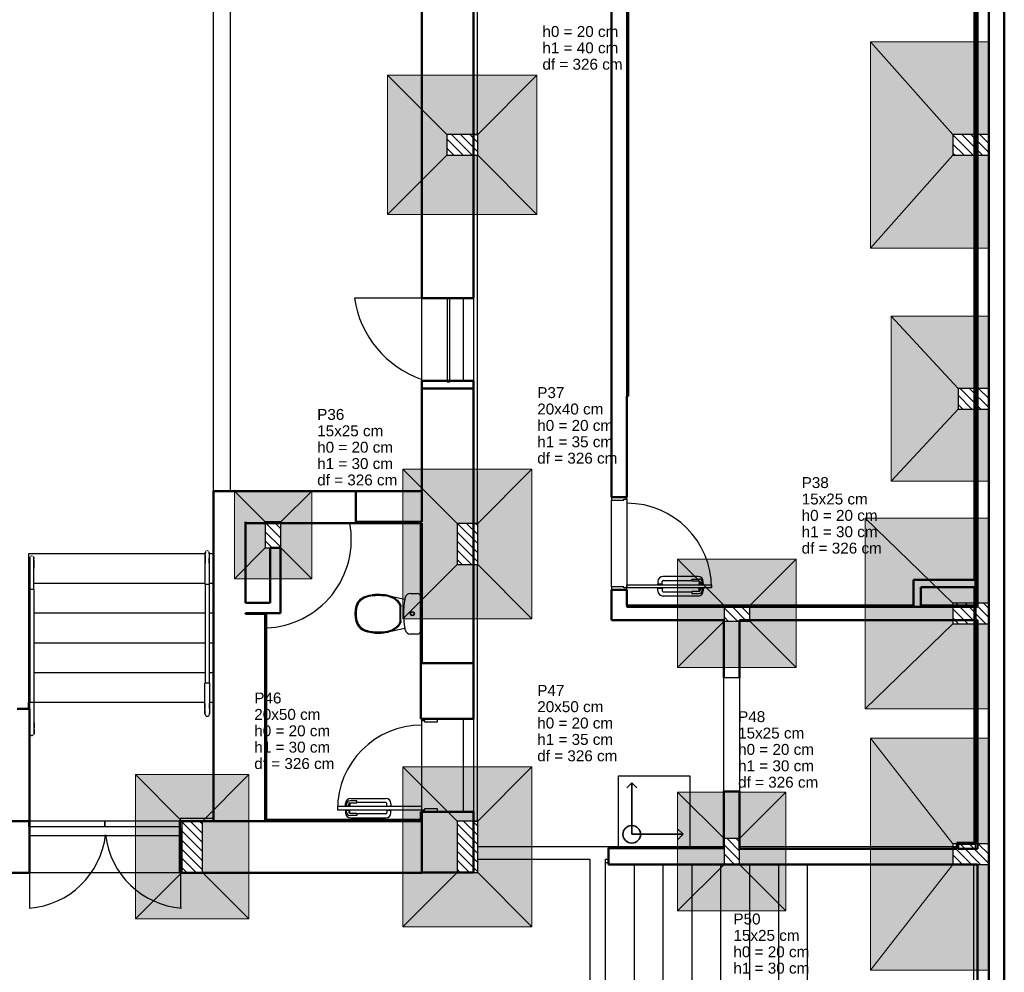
# Model space of a CAD drawing. Header units: millimetres. Extents: x 0 to 119, y 0 to 84.
# Tile 10 of 13: x 75 to 95, y 28 to 47. Entities that reach past the tile are written whole.
import ezdxf

# ---------------------------------------------------------------- set-up
doc = ezdxf.new("R2010")
doc.units = ezdxf.units.MM
doc.header["$MEASUREMENT"] = 0
doc.linetypes.add('NULL', pattern=[0])
doc.layers.add('BASE', color=9, linetype='Continuous')
for name, color, linetype, lineweight in [('LC-Hachuras das sapatas', 43, 'Continuous', 5), ('LC-Hachuras dos pilares', 9, 'Continuous', 5), ('LC-Seção das fundações', 7, 'Continuous', 5), ('LC-Seção dos pilares', 4, 'Continuous', 30), ('LC-Textos', 3, 'Continuous', 20)]:
    doc.layers.add(name, color=color, linetype=linetype, lineweight=lineweight)
doc.styles.add('Arial', font='txt')

msp = doc.modelspace()

# ---------------------------------------------------------------- hatches: boundary and pattern name
at = {"layer": 'LC-Hachuras das sapatas', "linetype": 'Continuous'}
h = msp.add_hatch(color=43, dxfattribs=at)
h.paths.add_polyline_path([(94.277, 46.115), (91.977, 46.115), (91.977, 42.115), (94.277, 42.115), (94.277, 46.115)])
h.paths.add_polyline_path([(93.577, 44.315), (93.577, 43.915), (94.277, 43.915), (94.277, 44.315), (93.577, 44.315)], flags=0)
h = msp.add_hatch(color=43, dxfattribs=at)
h.paths.add_polyline_path([(82.606, 45.465), (82.606, 42.765), (85.506, 42.765), (85.506, 45.465), (82.606, 45.465)])
h.paths.add_polyline_path([(83.756, 44.315), (83.756, 43.915), (84.356, 43.915), (84.356, 44.315), (83.756, 44.315)], flags=0)
h = msp.add_hatch(color=43, dxfattribs=at)
h.paths.add_polyline_path([(94.277, 40.793), (92.377, 40.793), (92.377, 37.593), (94.277, 37.593), (94.277, 40.793)])
h.paths.add_polyline_path([(93.677, 39.393), (93.677, 38.993), (94.277, 38.993), (94.277, 39.393), (93.677, 39.393)], flags=0)
h = msp.add_hatch(color=43, dxfattribs=at)
h.paths.add_polyline_path([(82.906, 34.925), (85.406, 34.925), (85.406, 37.825), (82.906, 37.825), (82.906, 34.925)])
h.paths.add_polyline_path([(83.956, 35.975), (84.356, 35.975), (84.356, 36.775), (83.956, 36.775), (83.956, 35.975)], flags=0)
h = msp.add_hatch(color=43, dxfattribs=at)
h.paths.add_polyline_path([(79.636, 35.702), (81.136, 35.702), (81.136, 37.402), (79.636, 37.402), (79.636, 35.702)])
h.paths.add_polyline_path([(80.236, 36.302), (80.536, 36.302), (80.536, 36.802), (80.236, 36.802), (80.236, 36.302)], flags=0)
h = msp.add_hatch(color=43, dxfattribs=at)
h.paths.add_polyline_path([(94.276, 36.879), (91.876, 36.879), (91.876, 33.179), (94.276, 33.179), (94.276, 36.879)])
h.paths.add_polyline_path([(93.576, 35.229), (93.576, 34.829), (94.276, 34.829), (94.276, 35.229), (93.576, 35.229)], flags=0)
h = msp.add_hatch(color=43, dxfattribs=at)
h.paths.add_polyline_path([(90.536, 33.979), (90.536, 36.079), (88.236, 36.079), (88.236, 33.979), (90.536, 33.979)])
h.paths.add_polyline_path([(89.636, 34.879), (89.636, 35.179), (89.136, 35.179), (89.136, 34.879), (89.636, 34.879)], flags=0)
h = msp.add_hatch(color=43, dxfattribs=at)
h.paths.add_polyline_path([(94.277, 32.61), (91.977, 32.61), (91.977, 28.11), (94.277, 28.11), (94.277, 32.61)])
h.paths.add_polyline_path([(93.577, 30.56), (93.577, 30.16), (94.277, 30.16), (94.277, 30.56), (93.577, 30.56)], flags=0)
h = msp.add_hatch(color=43, dxfattribs=at)
h.paths.add_polyline_path([(82.906, 28.952), (85.406, 28.952), (85.406, 32.052), (82.906, 32.052), (82.906, 28.952)])
h.paths.add_polyline_path([(83.956, 30.002), (84.356, 30.002), (84.356, 31.002), (83.956, 31.002), (83.956, 30.002)], flags=0)
h = msp.add_hatch(color=43, dxfattribs=at)
h.paths.add_polyline_path([(77.716, 29.102), (79.916, 29.102), (79.916, 31.902), (77.716, 31.902), (77.716, 29.102)])
h.paths.add_polyline_path([(78.616, 30.002), (79.016, 30.002), (79.016, 31.002), (78.616, 31.002), (78.616, 30.002)], flags=0)
h = msp.add_hatch(color=43, dxfattribs=at)
h.paths.add_polyline_path([(88.236, 29.26), (90.336, 29.26), (90.336, 31.56), (88.236, 31.56), (88.236, 29.26)])
h.paths.add_polyline_path([(89.136, 30.16), (89.436, 30.16), (89.436, 30.66), (89.136, 30.66), (89.136, 30.16)], flags=0)
at = {"layer": 'LC-Hachuras dos pilares', "linetype": 'Continuous'}
h = msp.add_hatch(dxfattribs=at)
h.set_pattern_fill('ANSI31', color=9, angle=90, style=0)
h.paths.add_polyline_path([(83.756, 44.315), (83.756, 43.915), (84.356, 43.915), (84.356, 44.315), (83.756, 44.315)])
h = msp.add_hatch(dxfattribs=at)
h.set_pattern_fill('ANSI31', color=9, angle=90, style=0)
h.paths.add_polyline_path([(93.577, 44.315), (93.577, 43.915), (94.277, 43.915), (94.277, 44.315), (93.577, 44.315)])
h = msp.add_hatch(dxfattribs=at)
h.set_pattern_fill('ANSI31', color=9, angle=90, style=0)
h.paths.add_polyline_path([(93.677, 39.393), (93.677, 38.993), (94.277, 38.993), (94.277, 39.393), (93.677, 39.393)])
h = msp.add_hatch(dxfattribs=at)
h.set_pattern_fill('ANSI31', color=9, angle=90, style=0)
h.paths.add_polyline_path([(80.236, 36.302), (80.536, 36.302), (80.536, 36.802), (80.236, 36.802), (80.236, 36.302)])
h = msp.add_hatch(dxfattribs=at)
h.set_pattern_fill('ANSI31', color=9, angle=90, style=0)
h.paths.add_polyline_path([(83.956, 35.975), (84.356, 35.975), (84.356, 36.775), (83.956, 36.775), (83.956, 35.975)])
h = msp.add_hatch(dxfattribs=at)
h.set_pattern_fill('ANSI31', color=9, angle=90, style=0)
h.paths.add_polyline_path([(89.636, 34.879), (89.636, 35.179), (89.136, 35.179), (89.136, 34.879), (89.636, 34.879)])
h = msp.add_hatch(dxfattribs=at)
h.set_pattern_fill('ANSI31', color=9, angle=90, style=0)
h.paths.add_polyline_path([(93.576, 35.229), (93.576, 34.829), (94.276, 34.829), (94.276, 35.229), (93.576, 35.229)])
h = msp.add_hatch(dxfattribs=at)
h.set_pattern_fill('ANSI31', color=9, angle=90, style=0)
h.paths.add_polyline_path([(78.616, 30.002), (79.016, 30.002), (79.016, 31.002), (78.616, 31.002), (78.616, 30.002)])
h = msp.add_hatch(dxfattribs=at)
h.set_pattern_fill('ANSI31', color=9, angle=90, style=0)
h.paths.add_polyline_path([(83.956, 30.002), (84.356, 30.002), (84.356, 31.002), (83.956, 31.002), (83.956, 30.002)])
h = msp.add_hatch(dxfattribs=at)
h.set_pattern_fill('ANSI31', color=9, angle=90, style=0)
h.paths.add_polyline_path([(89.136, 30.16), (89.436, 30.16), (89.436, 30.66), (89.136, 30.66), (89.136, 30.16)])
h = msp.add_hatch(dxfattribs=at)
h.set_pattern_fill('ANSI31', color=9, angle=90, style=0)
h.paths.add_polyline_path([(93.577, 30.56), (93.577, 30.16), (94.277, 30.16), (94.277, 30.56), (93.577, 30.56)])

# ---------------------------------------------------------------- linework, layer by layer
at = {"layer": 'BASE', "lineweight": 50}
for p, q in [((94.573, 23.002), (94.573, 65.795)), ((94.273, 64.535), (94.273, 23.302)), ((84.273, 41.142), (84.273, 53.195)), ((86.953, 53.195), (86.953, 37.285)), ((87.273, 39.245), (87.273, 53.195)), ((93.993, 53.175), (93.993, 35.679)), ((94.013, 30.561), (94.013, 53.175)), ((94.053, 53.175), (94.053, 35.159)), ((83.273, 50.802), (83.273, 41.142)), ((83.273, 41.142), (84.273, 41.142)), ((83.273, 39.542), (83.273, 36.802)), ((84.273, 39.542), (83.273, 39.542)), ((84.273, 39.393), (83.273, 39.393)), ((84.273, 32.982), (84.273, 39.542)), ((87.253, 37.285), (87.253, 39.245)), ((87.253, 39.245), (87.273, 39.245)), ((79.233, 37.402), (79.233, 31)), ((83.273, 37.402), (79.233, 37.402)), ((81.993, 36.802), (81.993, 37.402)), ((86.953, 37.285), (87.253, 37.285)), ((79.833, 36.782), (83.253, 36.782)), ((79.853, 35.232), (79.853, 36.802)), ((81.993, 36.802), (83.273, 36.802)), ((83.253, 36.782), (83.253, 32.982)), ((83.273, 36.782), (83.273, 34.062)), ((80.333, 36.3), (80.333, 35.232)), ((80.533, 36.3), (80.333, 36.3)), ((80.533, 35.032), (80.533, 36.3)), ((93.993, 35.679), (92.813, 35.679)), ((92.813, 35.679), (92.813, 35.179)), ((92.953, 35.539), (93.993, 35.539)), ((92.953, 35.179), (92.953, 35.539)), ((93.993, 35.539), (93.993, 35.179)), ((86.953, 35.485), (86.953, 34.899)), ((87.253, 35.485), (86.953, 35.485)), ((87.253, 35.179), (87.253, 35.485)), ((80.333, 35.232), (79.853, 35.232)), ((92.813, 35.179), (87.253, 35.179)), ((94.053, 35.159), (87.253, 35.159)), ((93.993, 35.179), (92.953, 35.179)), ((93.993, 35.159), (93.993, 30.581)), ((79.853, 35.022), (79.853, 35.032)), ((79.853, 35.032), (80.533, 35.032)), ((80.253, 35.022), (79.853, 35.022)), ((80.233, 31), (80.233, 35.002)), ((80.253, 31), (80.253, 35.022)), ((86.953, 34.899), (89.133, 34.899)), ((89.133, 34.899), (89.133, 33.78)), ((89.433, 33.78), (89.433, 34.899)), ((89.433, 34.899), (94.053, 34.899)), ((94.053, 34.899), (94.053, 30.46)), ((83.273, 34.062), (84.273, 34.062)), ((75.66, 33.181), (75.42, 33.181)), ((75.66, 30), (75.66, 33.181)), ((83.253, 32.982), (84.273, 32.982)), ((89.133, 31.58), (89.133, 30.48)), ((89.433, 30.46), (89.433, 31.58)), ((84.273, 31.182), (83.253, 31.182)), ((83.253, 31.182), (83.253, 31)), ((83.273, 30.002), (83.273, 31.182)), ((84.273, 30.002), (84.273, 31.182)), ((75.66, 31), (38.257, 31)), ((80.233, 31), (78.575, 31)), ((78.575, 31), (78.575, 30)), ((83.263, 31.022), (80.233, 31.022)), ((80.233, 31.002), (83.263, 31.002)), ((83.253, 31), (80.253, 31)), ((83.263, 31.002), (83.263, 31.022)), ((83.273, 30), (83.273, 31)), ((83.273, 31), (83.273, 31)), ((93.993, 30.581), (93.655, 30.581)), ((93.655, 30.581), (93.655, 30.46)), ((86.893, 30.48), (86.893, 30.16)), ((89.133, 30.48), (86.893, 30.48)), ((93.655, 30.46), (89.433, 30.46)), ((93.675, 30.561), (94.013, 30.561)), ((93.675, 30.46), (93.675, 30.561)), ((94.053, 30.46), (93.675, 30.46)), ((36.378, 30), (75.66, 30)), ((78.575, 30), (83.273, 30)), ((83.273, 30.002), (84.273, 30.002)), ((86.893, 30.16), (94.053, 30.16)), ((94.053, 30.16), (94.053, 23.302))]:
    msp.add_line(p, q, dxfattribs=at)
at = {"layer": 'BASE'}
for p, q in [((84.273, 53.195), (84.273, 30)), ((87.253, 39.245), (87.253, 53.195)), ((79.233, 37.402), (79.233, 51.402)), ((84.353, 44.315), (84.353, 51.315)), ((94.034, 51.313), (94.034, 44.323)), ((79.553, 50.802), (79.553, 37.402)), ((94.034, 44.323), (94.053, 44.323)), ((84.273, 44.315), (84.353, 44.315)), ((84.273, 43.915), (84.353, 43.915)), ((84.353, 36.775), (84.353, 43.915)), ((94.053, 43.915), (94.034, 43.915)), ((94.034, 43.915), (94.034, 37.615)), ((83.273, 39.542), (83.273, 41.142)), ((83.817, 41.142), (83.767, 41.142)), ((83.767, 41.142), (83.767, 39.521)), ((83.817, 39.521), (83.817, 41.142)), ((84.073, 41.142), (84.073, 39.542)), ((83.767, 39.521), (83.817, 39.521)), ((94.034, 37.615), (94.053, 37.615)), ((86.953, 37.285), (86.953, 37.225)), ((87.253, 37.245), (87.253, 37.285)), ((86.953, 35.545), (86.953, 37.225)), ((86.953, 37.225), (87.193, 37.225)), ((87.193, 37.225), (87.193, 37.245)), ((87.193, 37.245), (87.253, 37.245)), ((87.253, 37.245), (87.253, 35.525)), ((94.053, 37.215), (94.034, 37.215)), ((94.034, 37.215), (94.034, 35.159)), ((84.273, 36.775), (84.353, 36.775)), ((79.072, 36.184), (75.641, 36.184)), ((75.641, 36.184), (75.641, 35.608)), ((75.673, 36.133), (75.674, 36.135)), ((75.689, 36.145), (75.69, 36.146)), ((75.708, 36.148), (75.71, 36.148)), ((75.717, 36.146), (75.719, 36.146)), ((75.727, 36.141), (75.728, 36.14)), ((79.087, 36.238), (79.085, 36.237)), ((79.096, 36.243), (79.095, 36.243)), ((79.105, 36.246), (79.103, 36.245)), ((79.125, 36.243), (79.123, 36.243)), ((79.14, 36.23), (79.139, 36.232)), ((79.233, 36.184), (79.147, 36.184)), ((79.071, 35.598), (79.071, 36.004)), ((79.147, 36.004), (79.147, 35.598)), ((84.273, 35.975), (84.353, 35.975)), ((84.353, 31), (84.353, 35.975)), ((75.666, 35.907), (75.666, 35.501)), ((75.742, 35.501), (75.742, 35.907)), ((88.633, 35.745), (87.953, 35.745)), ((75.641, 35.608), (75.641, 35.031)), ((75.666, 35.608), (75.641, 35.608)), ((79.071, 35.608), (75.742, 35.608)), ((79.071, 35.598), (79.147, 35.598)), ((79.071, 35.598), (79.071, 33.678)), ((79.233, 35.608), (79.147, 35.608)), ((79.147, 35.598), (79.147, 33.678)), ((87.193, 35.545), (86.953, 35.545)), ((86.953, 35.545), (86.953, 35.485)), ((87.193, 35.525), (87.193, 35.545)), ((87.253, 35.585), (88.893, 35.585)), ((87.253, 35.525), (87.253, 35.585)), ((87.943, 35.595), (87.843, 35.595)), ((87.843, 35.595), (87.843, 35.585)), ((87.853, 35.645), (87.853, 35.595)), ((87.933, 35.595), (87.933, 35.645)), ((87.943, 35.585), (87.943, 35.595)), ((87.953, 35.665), (88.513, 35.665)), ((88.513, 35.655), (88.513, 35.695)), ((88.513, 35.695), (88.653, 35.695)), ((88.653, 35.655), (88.513, 35.655)), ((88.743, 35.595), (88.643, 35.595)), ((88.643, 35.595), (88.643, 35.585)), ((88.653, 35.645), (88.653, 35.595)), ((88.673, 35.595), (88.673, 35.635)), ((88.713, 35.635), (88.713, 35.595)), ((88.733, 35.595), (88.733, 35.645)), ((88.743, 35.585), (88.743, 35.595)), ((88.893, 35.585), (88.893, 35.525)), ((94.013, 35.679), (94.053, 35.679)), ((75.666, 35.501), (75.742, 35.501)), ((75.666, 35.501), (75.666, 33.301)), ((75.742, 35.501), (75.742, 33.301)), ((82.657, 35.364), (82.942, 35.303)), ((83.052, 35.416), (83.184, 35.416)), ((87.253, 35.525), (87.193, 35.525)), ((88.893, 35.525), (87.253, 35.525)), ((87.253, 35.485), (87.253, 35.525)), ((87.843, 35.515), (87.843, 35.525)), ((87.943, 35.515), (87.843, 35.515)), ((87.853, 35.465), (87.853, 35.515)), ((87.933, 35.515), (87.933, 35.465)), ((87.943, 35.525), (87.943, 35.515)), ((87.953, 35.445), (88.513, 35.445)), ((88.633, 35.365), (87.953, 35.365)), ((88.513, 35.455), (88.513, 35.415)), ((88.653, 35.455), (88.513, 35.455)), ((88.513, 35.415), (88.653, 35.415)), ((88.643, 35.515), (88.643, 35.525)), ((88.743, 35.515), (88.643, 35.515)), ((88.653, 35.465), (88.653, 35.515)), ((88.673, 35.515), (88.673, 35.475)), ((88.713, 35.475), (88.713, 35.515)), ((88.733, 35.515), (88.733, 35.465)), ((88.743, 35.525), (88.743, 35.515)), ((82.846, 35.185), (82.846, 34.858)), ((82.86, 35.151), (82.859, 35.195)), ((82.86, 35.151), (82.86, 34.893)), ((87.253, 35.159), (87.253, 35.179)), ((75.641, 35.031), (75.641, 34.454)), ((75.666, 35.031), (75.641, 35.031)), ((79.071, 35.031), (75.742, 35.031)), ((79.233, 35.031), (79.147, 35.031)), ((82.858, 35.143), (82.846, 35.143)), ((82.858, 35.123), (82.846, 35.123)), ((82.858, 35.123), (82.858, 35.143)), ((82.858, 34.921), (82.846, 34.921)), ((82.858, 34.901), (82.846, 34.901)), ((82.858, 34.921), (82.858, 34.901)), ((82.86, 34.893), (82.859, 34.848)), ((82.941, 34.738), (82.616, 34.668)), ((83.184, 34.627), (83.051, 34.627)), ((75.641, 34.454), (75.641, 33.878)), ((75.666, 34.454), (75.641, 34.454)), ((79.071, 34.454), (75.742, 34.454)), ((79.233, 34.454), (79.147, 34.454)), ((75.641, 33.878), (75.641, 33.301)), ((75.666, 33.878), (75.641, 33.878)), ((79.071, 33.878), (75.742, 33.878)), ((79.233, 33.878), (79.147, 33.878)), ((79.065, 33.281), (79.065, 33.678)), ((79.065, 33.678), (79.071, 33.678)), ((79.147, 33.678), (79.071, 33.678)), ((79.147, 33.678), (79.153, 33.678)), ((79.153, 33.678), (79.153, 33.281)), ((89.133, 31.58), (89.133, 33.78)), ((89.433, 33.78), (89.133, 33.78)), ((89.433, 33.78), (89.433, 31.58)), ((75.66, 33.301), (75.637, 33.301)), ((75.637, 33.301), (75.637, 33.181)), ((75.66, 33.301), (75.641, 33.301)), ((75.66, 33.301), (75.66, 33.181)), ((75.666, 33.301), (75.66, 33.301)), ((75.742, 33.301), (75.666, 33.301)), ((75.748, 33.301), (75.742, 33.301)), ((79.065, 33.301), (75.748, 33.301)), ((75.748, 32.904), (75.748, 33.301)), ((79.065, 33.301), (75.748, 33.301)), ((79.233, 33.301), (79.153, 33.301)), ((79.233, 33.301), (79.153, 33.301)), ((83.273, 32.942), (83.273, 32.982)), ((83.273, 31.222), (83.273, 32.942)), ((83.333, 32.942), (83.273, 32.942)), ((83.333, 32.922), (83.333, 32.942)), ((83.573, 32.922), (83.333, 32.922)), ((83.573, 32.982), (83.573, 32.922)), ((84.073, 32.982), (84.073, 31.182)), ((84.273, 32.982), (84.273, 31.182)), ((88.481, 31.874), (87.081, 31.874)), ((87.081, 31.874), (87.081, 30.474)), ((88.481, 30.474), (88.481, 31.874)), ((89.433, 31.58), (89.133, 31.58)), ((81.793, 31.292), (81.793, 31.342)), ((81.813, 31.332), (81.813, 31.292)), ((81.853, 31.292), (81.853, 31.332)), ((82.013, 31.392), (81.873, 31.392)), ((81.873, 31.352), (82.013, 31.352)), ((81.873, 31.342), (81.873, 31.292)), ((81.893, 31.442), (82.573, 31.442)), ((82.013, 31.352), (82.013, 31.392)), ((82.573, 31.362), (82.013, 31.362)), ((82.593, 31.292), (82.593, 31.342)), ((82.673, 31.342), (82.673, 31.292)), ((83.273, 31.282), (81.633, 31.282)), ((81.633, 31.282), (81.633, 31.222)), ((81.633, 31.222), (83.273, 31.222)), ((81.783, 31.282), (81.783, 31.292)), ((81.783, 31.292), (81.883, 31.292)), ((81.783, 31.222), (81.783, 31.212)), ((81.783, 31.212), (81.883, 31.212)), ((81.793, 31.212), (81.793, 31.162)), ((81.813, 31.172), (81.813, 31.212)), ((81.853, 31.212), (81.853, 31.172)), ((81.873, 31.162), (81.873, 31.212)), ((81.873, 31.152), (82.013, 31.152)), ((81.883, 31.292), (81.883, 31.282)), ((81.883, 31.212), (81.883, 31.222)), ((82.013, 31.152), (82.013, 31.112)), ((82.573, 31.142), (82.013, 31.142)), ((82.583, 31.282), (82.583, 31.292)), ((82.583, 31.292), (82.683, 31.292)), ((82.583, 31.222), (82.583, 31.212)), ((82.583, 31.212), (82.683, 31.212)), ((82.593, 31.212), (82.593, 31.162)), ((82.673, 31.162), (82.673, 31.212)), ((82.683, 31.292), (82.683, 31.282)), ((82.683, 31.212), (82.683, 31.222)), ((83.273, 31.222), (83.273, 31.282)), ((83.273, 31.222), (83.333, 31.222)), ((83.273, 31.182), (83.273, 31.222)), ((83.333, 31.222), (83.333, 31.242)), ((83.333, 31.242), (83.573, 31.242)), ((83.573, 31.242), (83.573, 31.182)), ((77.121, 31.002), (75.641, 31.002)), ((75.641, 31.002), (75.641, 30.893)), ((77.121, 30.893), (77.121, 31.002)), ((78.581, 31.002), (77.121, 31.002)), ((77.121, 31.002), (77.121, 30.893)), ((79.233, 31.054), (78.581, 31.054)), ((78.581, 31.054), (78.581, 31.002)), ((78.581, 30.893), (78.581, 31.002)), ((78.581, 31.002), (79.233, 31.002)), ((79.233, 31.002), (79.233, 31.054)), ((82.013, 31.112), (81.873, 31.112)), ((81.893, 31.062), (82.573, 31.062)), ((84.273, 31), (84.353, 31)), ((75.641, 30.893), (77.121, 30.893)), ((77.121, 30.893), (78.581, 30.893)), ((75.66, 30.72), (78.575, 30.72)), ((89.133, 30.503), (84.353, 30.503)), ((84.353, 30.503), (84.353, 30.263)), ((89.133, 30.46), (86.893, 30.46)), ((87.081, 30.474), (88.481, 30.474)), ((89.133, 30.46), (89.133, 30.48)), ((93.655, 30.503), (89.433, 30.503)), ((93.675, 30.46), (93.655, 30.46)), ((94.013, 30.46), (94.013, 30.561)), ((84.353, 30.263), (86.534, 30.263)), ((86.534, 30.263), (86.534, 23.541)), ((86.833, 30.199), (86.893, 30.199)), ((86.833, 26.902), (86.833, 30.199)), ((86.834, 30.199), (86.834, 30.263)), ((86.834, 30.263), (86.893, 30.263)), ((78.575, 30), (75.66, 30)), ((84.273, 30), (83.273, 30)), ((87.39, 30.16), (87.39, 26.902)), ((87.95, 30.16), (87.95, 26.902)), ((88.51, 30.16), (88.51, 26.902)), ((89.07, 30.16), (89.07, 26.902)), ((89.63, 30.16), (89.63, 26.902)), ((90.19, 30.16), (90.19, 26.902)), ((90.75, 30.16), (90.75, 26.902)), ((93.974, 30.16), (93.974, 23.698))]:
    msp.add_line(p, q, dxfattribs=at)
at = {"layer": 'BASE', "lineweight": 25}
for p, q in [((83.763, 41.142), (81.963, 41.142)), ((75.66, 30.979), (75.66, 29.311)), ((78.59, 30.87), (78.59, 29.311))]:
    msp.add_line(p, q, dxfattribs=at)
at = {"layer": 'BASE', "linetype": 'Continuous'}
for p, q in [((79.072, 36.184), (75.641, 36.184)), ((79.233, 36.184), (79.147, 36.184)), ((75.666, 35.608), (75.641, 35.608)), ((79.071, 35.608), (75.742, 35.608)), ((79.233, 35.608), (79.147, 35.608)), ((75.666, 35.031), (75.641, 35.031)), ((79.071, 35.031), (75.742, 35.031)), ((79.233, 35.031), (79.147, 35.031)), ((75.666, 34.454), (75.641, 34.454)), ((79.071, 34.454), (75.742, 34.454)), ((79.233, 34.454), (79.147, 34.454)), ((75.666, 33.878), (75.641, 33.878)), ((79.071, 33.878), (75.742, 33.878)), ((79.233, 33.878), (79.147, 33.878))]:
    msp.add_line(p, q, dxfattribs=at)
at = {"layer": 'BASE', "lineweight": 35}
for p, q in [((87.345, 31.744), (87.248, 31.647)), ((87.345, 30.744), (87.345, 31.744)), ((87.345, 31.744), (87.442, 31.647)), ((88.345, 30.744), (88.236, 30.853)), ((87.345, 30.744), (88.345, 30.744)), ((88.345, 30.744), (88.236, 30.635))]:
    msp.add_line(p, q, dxfattribs=at)
at = {"layer": 'BASE'}
for points in [[(75.666, 36.111), (75.666, 36.112), (75.666, 36.114), (75.666, 36.115), (75.666, 36.117), (75.667, 36.118), (75.667, 36.12), (75.667, 36.121), (75.668, 36.123), (75.668, 36.124), (75.669, 36.125), (75.669, 36.127)], [(75.666, 36.111), (75.666, 36.11), (75.666, 36.11), (75.666, 36.109), (75.666, 36.108), (75.666, 36.107), (75.666, 36.105), (75.666, 36.103), (75.666, 36.1), (75.666, 36.098), (75.666, 36.095), (75.666, 36.091), (75.666, 36.088), (75.666, 36.084), (75.666, 36.08), (75.666, 36.075), (75.666, 36.07), (75.666, 36.065), (75.666, 36.06), (75.666, 36.055), (75.666, 36.049), (75.666, 36.043), (75.666, 36.037), (75.666, 36.03), (75.666, 36.024), (75.666, 36.017), (75.666, 36.01), (75.666, 36.003), (75.666, 35.996), (75.666, 35.988), (75.666, 35.981), (75.666, 35.973), (75.666, 35.966), (75.666, 35.958), (75.666, 35.95), (75.666, 35.942), (75.666, 35.934), (75.666, 35.926), (75.666, 35.918), (75.666, 35.91), (75.666, 35.907)], [(75.666, 36.087), (75.666, 36.09), (75.666, 36.094), (75.666, 36.097), (75.666, 36.1), (75.666, 36.102), (75.666, 36.104), (75.666, 36.106), (75.666, 36.108), (75.666, 36.109), (75.666, 36.11), (75.666, 36.11), (75.666, 36.111), (75.666, 36.111)], [(75.68, 36.14), (75.681, 36.141), (75.682, 36.142)], [(75.697, 36.148), (75.699, 36.148), (75.7, 36.148)], [(75.733, 36.135), (75.734, 36.134), (75.735, 36.132)], [(75.739, 36.126), (75.739, 36.124), (75.74, 36.123), (75.74, 36.121), (75.741, 36.12), (75.741, 36.119), (75.741, 36.117), (75.742, 36.116), (75.742, 36.114), (75.742, 36.112), (75.742, 36.111), (75.742, 36.111)], [(75.742, 35.907), (75.742, 35.915), (75.742, 35.924), (75.742, 35.932), (75.742, 35.94), (75.742, 35.948), (75.742, 35.956), (75.742, 35.964), (75.742, 35.971), (75.742, 35.979), (75.742, 35.986), (75.742, 35.994), (75.742, 36.001), (75.742, 36.008), (75.742, 36.015), (75.742, 36.022), (75.742, 36.029), (75.742, 36.035), (75.742, 36.041), (75.742, 36.047), (75.742, 36.053), (75.742, 36.059), (75.742, 36.064), (75.742, 36.069), (75.742, 36.074), (75.742, 36.078), (75.742, 36.083), (75.742, 36.087), (75.742, 36.09), (75.742, 36.094), (75.742, 36.097), (75.742, 36.1), (75.742, 36.102), (75.742, 36.104), (75.742, 36.106), (75.742, 36.108), (75.742, 36.109), (75.742, 36.11), (75.742, 36.11), (75.742, 36.111), (75.742, 36.111)], [(75.742, 36.111), (75.742, 36.11), (75.742, 36.11), (75.742, 36.109), (75.742, 36.108), (75.742, 36.107), (75.742, 36.105), (75.742, 36.103), (75.742, 36.1), (75.742, 36.098), (75.742, 36.095), (75.742, 36.091), (75.742, 36.088)], [(79.074, 36.223), (79.074, 36.222), (79.073, 36.22), (79.073, 36.219), (79.072, 36.217), (79.072, 36.216), (79.072, 36.214), (79.072, 36.213), (79.071, 36.211), (79.071, 36.21), (79.071, 36.208), (79.071, 36.208)], [(79.071, 36.004), (79.071, 36.013), (79.071, 36.021), (79.071, 36.029), (79.071, 36.037), (79.071, 36.045), (79.071, 36.053), (79.071, 36.061), (79.071, 36.068), (79.071, 36.076), (79.071, 36.084), (79.071, 36.091), (79.071, 36.098), (79.071, 36.105), (79.071, 36.112), (79.071, 36.119), (79.071, 36.126), (79.071, 36.132), (79.071, 36.138), (79.071, 36.144), (79.071, 36.15), (79.071, 36.156), (79.071, 36.161), (79.071, 36.166), (79.071, 36.171), (79.071, 36.175), (79.071, 36.18), (79.071, 36.184), (79.071, 36.187), (79.071, 36.191), (79.071, 36.194), (79.071, 36.197), (79.071, 36.199), (79.071, 36.201), (79.071, 36.203), (79.071, 36.205), (79.071, 36.206), (79.071, 36.207), (79.071, 36.207), (79.071, 36.208), (79.071, 36.208)], [(79.071, 36.208), (79.071, 36.208), (79.071, 36.207), (79.071, 36.206), (79.071, 36.205), (79.071, 36.204), (79.071, 36.202), (79.071, 36.2), (79.071, 36.197), (79.071, 36.195), (79.071, 36.192), (79.071, 36.188), (79.071, 36.185)], [(79.071, 36.161), (79.071, 36.157), (79.071, 36.152), (79.071, 36.146), (79.071, 36.14), (79.071, 36.134), (79.071, 36.128), (79.071, 36.121), (79.071, 36.114), (79.071, 36.107), (79.071, 36.1), (79.071, 36.093), (79.071, 36.086), (79.071, 36.078), (79.071, 36.07), (79.071, 36.063), (79.071, 36.055), (79.071, 36.047), (79.071, 36.039), (79.071, 36.031), (79.071, 36.023), (79.071, 36.015), (79.071, 36.007), (79.071, 36.004)], [(79.08, 36.232), (79.079, 36.231), (79.078, 36.23)], [(79.116, 36.245), (79.114, 36.245), (79.113, 36.246)], [(79.134, 36.237), (79.132, 36.238), (79.131, 36.239)], [(79.147, 36.208), (79.147, 36.209), (79.147, 36.211), (79.147, 36.212), (79.147, 36.214), (79.147, 36.215), (79.146, 36.217), (79.146, 36.218), (79.146, 36.22), (79.145, 36.221), (79.144, 36.223), (79.144, 36.224)], [(79.147, 36.208), (79.147, 36.208), (79.147, 36.207), (79.147, 36.206), (79.147, 36.205), (79.147, 36.204), (79.147, 36.202), (79.147, 36.2), (79.147, 36.197), (79.147, 36.195), (79.147, 36.192), (79.147, 36.188), (79.147, 36.185), (79.147, 36.181), (79.147, 36.177), (79.147, 36.172), (79.147, 36.167), (79.147, 36.163), (79.147, 36.157), (79.147, 36.152), (79.147, 36.146), (79.147, 36.14), (79.147, 36.134), (79.147, 36.128), (79.147, 36.121), (79.147, 36.114), (79.147, 36.107), (79.147, 36.1), (79.147, 36.093), (79.147, 36.086), (79.147, 36.078), (79.147, 36.07), (79.147, 36.063), (79.147, 36.055), (79.147, 36.047), (79.147, 36.039), (79.147, 36.031), (79.147, 36.023), (79.147, 36.015), (79.147, 36.007), (79.147, 36.004)], [(79.147, 36.184), (79.147, 36.187), (79.147, 36.191), (79.147, 36.194), (79.147, 36.197), (79.147, 36.199), (79.147, 36.201), (79.147, 36.203), (79.147, 36.205), (79.147, 36.206), (79.147, 36.207), (79.147, 36.207), (79.147, 36.208), (79.147, 36.208)], [(75.666, 35.907), (75.666, 35.915), (75.666, 35.924), (75.666, 35.932), (75.666, 35.94), (75.666, 35.948), (75.666, 35.956), (75.666, 35.964), (75.666, 35.971), (75.666, 35.979), (75.666, 35.986), (75.666, 35.994), (75.666, 36.001), (75.666, 36.006)], [(75.742, 36.063), (75.742, 36.06), (75.742, 36.055), (75.742, 36.049), (75.742, 36.043), (75.742, 36.037), (75.742, 36.03), (75.742, 36.024), (75.742, 36.017), (75.742, 36.01), (75.742, 36.003), (75.742, 35.996), (75.742, 35.988), (75.742, 35.981), (75.742, 35.973), (75.742, 35.966), (75.742, 35.958), (75.742, 35.95), (75.742, 35.942), (75.742, 35.934), (75.742, 35.926), (75.742, 35.918), (75.742, 35.91), (75.742, 35.907)], [(79.147, 36.004), (79.147, 36.013), (79.147, 36.021), (79.147, 36.029), (79.147, 36.037), (79.147, 36.045), (79.147, 36.053), (79.147, 36.061), (79.147, 36.068), (79.147, 36.076), (79.147, 36.084), (79.147, 36.091), (79.147, 36.098), (79.147, 36.103)], [(79.065, 33.281), (79.065, 33.273), (79.065, 33.265), (79.065, 33.257), (79.065, 33.249), (79.065, 33.241), (79.065, 33.233), (79.065, 33.225), (79.065, 33.217), (79.065, 33.21), (79.065, 33.202), (79.065, 33.195), (79.065, 33.187)], [(79.065, 33.078), (79.065, 33.078), (79.065, 33.079), (79.065, 33.08), (79.065, 33.081), (79.065, 33.082), (79.065, 33.084), (79.065, 33.086), (79.065, 33.088), (79.065, 33.091), (79.065, 33.094), (79.065, 33.097), (79.065, 33.101), (79.065, 33.105), (79.065, 33.109), (79.065, 33.114), (79.065, 33.118), (79.065, 33.123), (79.065, 33.129), (79.065, 33.134), (79.065, 33.14), (79.065, 33.146), (79.065, 33.152), (79.065, 33.158), (79.065, 33.165), (79.065, 33.172), (79.065, 33.178), (79.065, 33.186), (79.065, 33.193), (79.065, 33.2), (79.065, 33.208), (79.065, 33.215), (79.065, 33.223), (79.065, 33.231), (79.065, 33.239), (79.065, 33.247), (79.065, 33.255), (79.065, 33.263), (79.065, 33.271), (79.065, 33.279), (79.065, 33.281)], [(79.153, 33.182), (79.153, 33.186), (79.153, 33.193), (79.153, 33.2), (79.153, 33.208), (79.153, 33.215), (79.153, 33.223), (79.153, 33.231), (79.153, 33.239), (79.153, 33.247), (79.153, 33.255), (79.153, 33.263), (79.153, 33.271), (79.153, 33.279), (79.153, 33.281)], [(79.153, 33.281), (79.153, 33.273), (79.153, 33.265), (79.153, 33.257), (79.153, 33.249), (79.153, 33.241), (79.153, 33.233), (79.153, 33.225), (79.153, 33.217), (79.153, 33.21), (79.153, 33.202), (79.153, 33.195), (79.153, 33.187), (79.153, 33.18), (79.153, 33.173), (79.153, 33.167), (79.153, 33.16), (79.153, 33.154), (79.153, 33.147), (79.153, 33.141), (79.153, 33.136), (79.153, 33.13), (79.153, 33.125), (79.153, 33.12), (79.153, 33.115), (79.153, 33.11), (79.153, 33.106), (79.153, 33.102), (79.153, 33.098), (79.153, 33.095), (79.153, 33.092), (79.153, 33.089), (79.153, 33.087), (79.153, 33.084), (79.153, 33.083), (79.153, 33.081), (79.153, 33.08), (79.153, 33.079), (79.153, 33.078), (79.153, 33.078), (79.153, 33.078)], [(79.065, 33.151), (79.065, 33.147), (79.065, 33.141), (79.065, 33.136), (79.065, 33.13), (79.065, 33.125), (79.065, 33.12), (79.065, 33.115), (79.065, 33.11), (79.065, 33.106), (79.065, 33.102), (79.065, 33.098), (79.065, 33.095), (79.065, 33.092), (79.065, 33.089), (79.065, 33.087), (79.065, 33.084), (79.065, 33.083), (79.065, 33.081), (79.065, 33.08), (79.065, 33.079), (79.065, 33.078), (79.065, 33.078), (79.065, 33.078)], [(79.065, 33.078), (79.065, 33.076), (79.066, 33.075), (79.066, 33.073), (79.066, 33.071), (79.066, 33.069), (79.067, 33.068), (79.067, 33.066), (79.068, 33.064), (79.068, 33.063), (79.069, 33.061), (79.07, 33.059), (79.07, 33.058)], [(79.073, 33.053), (79.074, 33.052), (79.075, 33.05), (79.076, 33.049)], [(79.142, 33.049), (79.143, 33.05), (79.144, 33.051), (79.145, 33.053), (79.146, 33.054)], [(79.149, 33.059), (79.15, 33.061), (79.15, 33.062), (79.151, 33.064), (79.152, 33.065), (79.152, 33.067), (79.152, 33.069), (79.153, 33.071), (79.153, 33.072), (79.153, 33.074), (79.153, 33.076), (79.153, 33.078), (79.153, 33.078)], [(79.153, 33.078), (79.153, 33.078), (79.153, 33.079), (79.153, 33.08), (79.153, 33.081), (79.153, 33.082), (79.153, 33.084), (79.153, 33.086), (79.153, 33.088), (79.153, 33.091), (79.153, 33.094), (79.153, 33.097), (79.153, 33.101), (79.153, 33.103)], [(75.748, 32.904), (75.748, 32.896), (75.748, 32.888), (75.748, 32.88), (75.748, 32.872), (75.748, 32.864), (75.748, 32.856), (75.748, 32.848), (75.748, 32.84), (75.748, 32.833), (75.748, 32.825), (75.748, 32.818), (75.748, 32.81)], [(75.748, 32.701), (75.748, 32.701), (75.748, 32.702), (75.748, 32.702), (75.748, 32.704), (75.748, 32.705), (75.748, 32.707), (75.748, 32.709), (75.748, 32.711), (75.748, 32.714), (75.748, 32.717), (75.748, 32.72), (75.748, 32.724), (75.748, 32.728), (75.748, 32.732), (75.748, 32.736), (75.748, 32.741), (75.748, 32.746), (75.748, 32.751), (75.748, 32.757), (75.748, 32.763), (75.748, 32.769), (75.748, 32.775), (75.748, 32.781), (75.748, 32.788), (75.748, 32.794), (75.748, 32.801), (75.748, 32.808), (75.748, 32.816), (75.748, 32.823), (75.748, 32.831), (75.748, 32.838), (75.748, 32.846), (75.748, 32.854), (75.748, 32.862), (75.748, 32.87), (75.748, 32.878), (75.748, 32.886), (75.748, 32.894), (75.748, 32.902), (75.748, 32.904)], [(79.08, 33.045), (79.081, 33.044), (79.083, 33.043), (79.084, 33.042), (79.086, 33.041)], [(79.09, 33.038), (79.092, 33.038), (79.093, 33.037), (79.095, 33.036)], [(79.1, 33.035), (79.102, 33.035), (79.104, 33.034), (79.105, 33.034), (79.107, 33.034), (79.109, 33.034)], [(79.109, 33.034), (79.111, 33.034), (79.113, 33.034), (79.115, 33.034), (79.116, 33.035), (79.118, 33.035)], [(79.123, 33.036), (79.125, 33.037), (79.127, 33.038), (79.128, 33.038), (79.13, 33.039)], [(79.134, 33.042), (79.136, 33.043), (79.137, 33.044), (79.138, 33.045)], [(75.664, 32.682), (75.664, 32.683), (75.663, 32.685), (75.662, 32.687), (75.662, 32.688), (75.661, 32.69), (75.661, 32.692), (75.661, 32.693), (75.66, 32.695), (75.66, 32.697), (75.66, 32.699), (75.66, 32.7)], [(75.671, 32.672), (75.67, 32.673), (75.669, 32.674), (75.668, 32.676), (75.667, 32.677)], [(75.679, 32.665), (75.678, 32.666), (75.676, 32.667), (75.675, 32.668)], [(75.733, 32.668), (75.732, 32.667), (75.731, 32.666), (75.729, 32.665), (75.728, 32.664)], [(75.74, 32.676), (75.739, 32.675), (75.738, 32.673), (75.737, 32.672)], [(75.748, 32.701), (75.748, 32.699), (75.748, 32.697), (75.748, 32.696), (75.747, 32.694), (75.747, 32.692), (75.747, 32.69), (75.746, 32.689), (75.746, 32.687), (75.745, 32.685), (75.744, 32.684), (75.744, 32.682), (75.743, 32.681)], [(75.748, 32.774), (75.748, 32.77), (75.748, 32.764), (75.748, 32.758), (75.748, 32.753), (75.748, 32.748), (75.748, 32.742), (75.748, 32.738), (75.748, 32.733), (75.748, 32.729), (75.748, 32.725), (75.748, 32.721), (75.748, 32.718), (75.748, 32.715), (75.748, 32.712), (75.748, 32.709), (75.748, 32.707), (75.748, 32.705), (75.748, 32.704), (75.748, 32.703), (75.748, 32.702), (75.748, 32.701), (75.748, 32.701), (75.748, 32.701)], [(75.69, 32.659), (75.688, 32.66), (75.687, 32.66), (75.685, 32.661), (75.684, 32.662)], [(75.704, 32.657), (75.702, 32.657), (75.7, 32.657), (75.699, 32.657), (75.697, 32.658), (75.695, 32.658)], [(75.713, 32.658), (75.711, 32.658), (75.71, 32.657), (75.708, 32.657), (75.706, 32.657), (75.704, 32.657)], [(75.723, 32.661), (75.721, 32.661), (75.72, 32.66), (75.718, 32.659)]]:
    msp.add_lwpolyline(points, dxfattribs=at)
for radius in [0.04, 0.036, 0.034]:
    msp.add_circle((83.087, 35.022), radius, dxfattribs=at)
at = {"layer": 'BASE', "lineweight": 35}
msp.add_circle((87.345, 30.744), 0.171, dxfattribs=at)
at = {"layer": 'BASE', "lineweight": 25}
for centre, radius, start, end in [((83.927, 41.441), 1.986, 188.6772, 250.7721), ((75.532, 30.921), 1.615, 274.5438, 353.31), ((78.74, 30.921), 1.615, 186.69, 265.4562)]:
    msp.add_arc(centre, radius, start, end, dxfattribs=at)
at = {"layer": 'BASE'}
for centre, radius, start, end in [((87.253, 35.525), 1.64, 360, 90), ((80.192, 36.459), 1.712, 272.0498, 10.8556), ((80.192, 36.459), 1.712, 272.0498, 10.8556), ((87.953, 35.645), 0.1, 90, 180), ((88.633, 35.645), 0.1, 360, 90), ((87.953, 35.645), 0.02, 90, 180), ((88.633, 35.645), 0.02, 360, 30), ((88.653, 35.635), 0.06, 360, 90), ((88.653, 35.635), 0.02, 360, 90), ((82.259, 35.086), 0.28, 113.5976, 170.1333), ((82.426, 34.617), 0.779, 110.267, 112.2561), ((82.369, 34.834), 0.554, 96.3426, 113.5976), ((82.373, 34.836), 0.535, 96.3429, 110.2265), ((82.426, 34.617), 0.779, 100.8043, 103.5091), ((82.437, 34.224), 1.169, 83.8664, 96.3426), ((82.441, 34.226), 1.148, 84.0902, 96.3429), ((82.426, 34.617), 0.779, 83.7439, 97.6247), ((82.346, 34.122), 1.28, 81.3632, 82.5595), ((82.52, 34.966), 0.404, 44.8437, 84.4892), ((82.516, 34.965), 0.424, 44.8438, 83.835), ((83.051, 35.309), 0.107, 89.9862, 163.9106), ((83.184, 35.347), 0.0695, 3.0192, 89.9862), ((87.953, 35.465), 0.1, 180, 270), ((87.953, 35.465), 0.02, 180, 270), ((88.633, 35.465), 0.1, 270, 0), ((88.633, 35.465), 0.02, 330, 0), ((88.653, 35.475), 0.06, 270, 0), ((88.653, 35.475), 0.02, 270, 0), ((82.265, 35.087), 0.262, 107.0243, 170.1854), ((82.219, 35.157), 0.201, 115.9059, 141.1018), ((82.698, 35.142), 0.154, 16.1627, 44.8437), ((82.694, 35.141), 0.174, 18.1126, 44.8437), ((82.848, 35.173), 0.025, 298.7034, 63.3974), ((84.614, 35.02), 1.696, 170.3584, 189.5344), ((84.584, 35.024), 1.666, 169.1268, 170.3797), ((82.673, 35.015), 0.7, 170.1646, 179.4268), ((82.673, 35.029), 0.7, 180.5732, 189.8354), ((82.677, 35.016), 0.68, 170.1854, 179.4944), ((82.677, 35.028), 0.68, 180.5056, 189.8146), ((82.259, 34.957), 0.28, 189.8667, 246.4024), ((82.265, 34.956), 0.262, 189.8146, 252.9757), ((82.219, 34.884), 0.201, 215.045, 244.0941), ((82.52, 35.078), 0.404, 275.5108, 315.1563), ((82.516, 35.079), 0.424, 276.165, 315.1562), ((82.698, 34.901), 0.154, 315.1563, 343.8373), ((82.694, 34.902), 0.174, 315.1563, 341.8874), ((82.848, 34.871), 0.025, 296.6026, 61.2966), ((82.426, 35.424), 0.779, 247.7439, 254.6897), ((82.369, 35.209), 0.554, 246.4024, 263.6574), ((82.373, 35.208), 0.535, 249.7735, 263.6571), ((82.426, 35.424), 0.779, 255.1465, 276.2561), ((82.437, 35.819), 1.169, 263.6574, 276.1336), ((82.441, 35.818), 1.148, 263.6571, 275.9098), ((82.346, 35.919), 1.28, 277.4405, 279.648), ((82.346, 35.919), 1.28, 279.9019, 282.2113), ((84.584, 35.017), 1.666, 189.6228, 190.6375), ((83.051, 34.734), 0.107, 193.4092, 270.0138), ((83.184, 34.696), 0.0695, 270.0138, 356.9808), ((83.273, 31.222), 1.64, 90, 180), ((81.893, 31.342), 0.1, 90, 180), ((81.873, 31.332), 0.06, 90, 180), ((81.873, 31.332), 0.02, 90, 180), ((81.893, 31.342), 0.02, 150, 180), ((82.573, 31.342), 0.1, 360, 90), ((82.573, 31.342), 0.02, 360, 90), ((81.893, 31.162), 0.1, 180, 270), ((81.873, 31.172), 0.06, 180, 270), ((81.873, 31.172), 0.02, 180, 270), ((81.893, 31.162), 0.02, 180, 210), ((82.573, 31.162), 0.1, 270, 360), ((82.573, 31.162), 0.02, 270, 360)]:
    msp.add_arc(centre, radius, start, end, dxfattribs=at)
at = {"layer": 'LC-Seção das fundações'}
for p, q in [((91.977, 46.115), (93.577, 44.315)), ((94.277, 46.115), (94.277, 44.315)), ((94.277, 46.115), (94.277, 44.315)), ((82.606, 45.465), (83.756, 44.315)), ((82.606, 45.465), (83.756, 44.315)), ((85.506, 45.465), (84.356, 44.315)), ((82.606, 42.765), (83.756, 43.915)), ((85.506, 42.765), (84.356, 43.915)), ((91.977, 42.115), (93.577, 43.915)), ((94.277, 42.115), (94.277, 43.915)), ((92.377, 40.793), (93.677, 39.393)), ((94.277, 40.793), (94.277, 39.393)), ((94.277, 40.793), (94.277, 39.393)), ((92.377, 37.593), (93.677, 38.993)), ((94.277, 37.593), (94.277, 38.993)), ((82.906, 37.825), (83.956, 36.775)), ((85.406, 37.825), (84.356, 36.775)), ((79.636, 37.402), (80.236, 36.802)), ((81.136, 37.402), (80.536, 36.802)), ((91.876, 36.879), (93.576, 35.229)), ((94.276, 36.879), (94.276, 35.229)), ((94.276, 36.879), (94.276, 35.229)), ((79.636, 35.702), (80.236, 36.302)), ((79.636, 35.702), (80.236, 36.302)), ((81.136, 35.702), (80.536, 36.302)), ((82.906, 34.925), (83.956, 35.975)), ((82.906, 34.925), (83.956, 35.975)), ((85.406, 34.925), (84.356, 35.975)), ((88.236, 36.079), (89.136, 35.179)), ((90.536, 36.079), (89.636, 35.179)), ((88.236, 33.979), (89.136, 34.879)), ((90.536, 33.979), (89.636, 34.879)), ((90.536, 33.979), (89.636, 34.879)), ((91.876, 33.179), (93.576, 34.829)), ((94.276, 33.179), (94.276, 34.829)), ((91.977, 32.61), (93.577, 30.56)), ((94.277, 32.61), (94.277, 30.56)), ((94.277, 32.61), (94.277, 30.56)), ((82.906, 32.052), (83.956, 31.002)), ((85.406, 32.052), (84.356, 31.002)), ((77.716, 31.902), (78.616, 31.002)), ((79.916, 31.902), (79.016, 31.002)), ((88.236, 31.56), (89.136, 30.66)), ((90.336, 31.56), (89.436, 30.66)), ((77.716, 29.102), (78.616, 30.002)), ((77.716, 29.102), (78.616, 30.002)), ((79.916, 29.102), (79.016, 30.002)), ((82.906, 28.952), (83.956, 30.002)), ((82.906, 28.952), (83.956, 30.002)), ((85.406, 28.952), (84.356, 30.002)), ((88.236, 29.26), (89.136, 30.16)), ((88.236, 29.26), (89.136, 30.16)), ((90.336, 29.26), (89.436, 30.16)), ((91.977, 28.11), (93.577, 30.16)), ((94.277, 28.11), (94.277, 30.16))]:
    msp.add_line(p, q, dxfattribs=at)
for points in [[(94.277, 46.115), (91.977, 46.115), (91.977, 42.115), (94.277, 42.115), (94.277, 46.115)], [(82.606, 45.465), (82.606, 42.765), (85.506, 42.765), (85.506, 45.465), (82.606, 45.465)], [(94.277, 40.793), (92.377, 40.793), (92.377, 37.593), (94.277, 37.593), (94.277, 40.793)], [(82.906, 34.925), (85.406, 34.925), (85.406, 37.825), (82.906, 37.825), (82.906, 34.925)], [(79.636, 35.702), (81.136, 35.702), (81.136, 37.402), (79.636, 37.402), (79.636, 35.702)], [(94.276, 36.879), (91.876, 36.879), (91.876, 33.179), (94.276, 33.179), (94.276, 36.879)], [(90.536, 33.979), (90.536, 36.079), (88.236, 36.079), (88.236, 33.979), (90.536, 33.979)], [(94.277, 32.61), (91.977, 32.61), (91.977, 28.11), (94.277, 28.11), (94.277, 32.61)], [(82.906, 28.952), (85.406, 28.952), (85.406, 32.052), (82.906, 32.052), (82.906, 28.952)], [(77.716, 29.102), (79.916, 29.102), (79.916, 31.902), (77.716, 31.902), (77.716, 29.102)], [(88.236, 29.26), (90.336, 29.26), (90.336, 31.56), (88.236, 31.56), (88.236, 29.26)]]:
    msp.add_lwpolyline(points, close=True, dxfattribs=at)
at = {"layer": 'LC-Seção dos pilares'}
for points in [[(83.756, 44.315), (83.756, 43.915), (84.356, 43.915), (84.356, 44.315), (83.756, 44.315)], [(93.577, 44.315), (93.577, 43.915), (94.277, 43.915), (94.277, 44.315), (93.577, 44.315)], [(93.677, 39.393), (93.677, 38.993), (94.277, 38.993), (94.277, 39.393), (93.677, 39.393)], [(80.236, 36.302), (80.536, 36.302), (80.536, 36.802), (80.236, 36.802), (80.236, 36.302)], [(83.956, 35.975), (84.356, 35.975), (84.356, 36.775), (83.956, 36.775), (83.956, 35.975)], [(89.636, 34.879), (89.636, 35.179), (89.136, 35.179), (89.136, 34.879), (89.636, 34.879)], [(93.576, 35.229), (93.576, 34.829), (94.276, 34.829), (94.276, 35.229), (93.576, 35.229)], [(78.616, 30.002), (79.016, 30.002), (79.016, 31.002), (78.616, 31.002), (78.616, 30.002)], [(83.956, 30.002), (84.356, 30.002), (84.356, 31.002), (83.956, 31.002), (83.956, 30.002)], [(89.136, 30.16), (89.436, 30.16), (89.436, 30.66), (89.136, 30.66), (89.136, 30.16)], [(93.577, 30.56), (93.577, 30.16), (94.277, 30.16), (94.277, 30.56), (93.577, 30.56)]]:
    msp.add_lwpolyline(points, close=True, dxfattribs=at)

# ---------------------------------------------------------------- texts
at = {"layer": 'LC-Textos', "linetype": 'NULL', "char_height": 0.2118, "attachment_point": 7, "line_spacing_factor": 0.798, "style": 'Arial'}
for s, insert, width in [('h0 = 20 cm', (85.612, 46.206), 2.88556), ('h1 = 40 cm', (85.612, 45.889), 2.88556), ('df = 326 cm', (85.612, 45.571), 3.0467), ('P37', (85.512, 39.202), 1.03199), ('20x40 cm', (85.512, 38.884), 2.51456), ('P36', (81.242, 38.779), 1.03199), ('h0 = 20 cm', (85.512, 38.566), 2.88556), ('15x25 cm', (81.242, 38.461), 2.51456), ('h0 = 20 cm', (81.242, 38.143), 2.88556), ('h1 = 35 cm', (85.512, 38.249), 2.88556), ('df = 326 cm', (85.512, 37.931), 3.0467), ('h1 = 30 cm', (81.242, 37.826), 2.88556), ('df = 326 cm', (81.242, 37.508), 3.0467), ('P38', (90.642, 37.457), 1.03199), ('15x25 cm', (90.642, 37.139), 2.51456), ('h0 = 20 cm', (90.642, 36.821), 2.88556), ('h1 = 30 cm', (90.642, 36.504), 2.88556), ('df = 326 cm', (90.642, 36.186), 3.0467), ('P47', (85.512, 33.429), 1.03199), ('P46', (80.022, 33.279), 1.03199), ('20x50 cm', (80.022, 32.961), 2.51456), ('20x50 cm', (85.512, 33.111), 2.51456), ('h0 = 20 cm', (85.512, 32.793), 2.88556), ('P48', (89.409, 32.917), 1.03199), ('h0 = 20 cm', (80.022, 32.643), 2.88556), ('15x25 cm', (89.409, 32.599), 2.51456), ('h1 = 35 cm', (85.512, 32.476), 2.88556), ('h1 = 30 cm', (80.022, 32.326), 2.88556), ('h0 = 20 cm', (89.409, 32.282), 2.88556), ('df = 326 cm', (80.022, 32.008), 3.0467), ('df = 326 cm', (85.512, 32.158), 3.0467), ('h1 = 30 cm', (89.409, 31.964), 2.88556), ('df = 326 cm', (89.409, 31.646), 3.0467), ('P50', (89.318, 28.993), 1.03199), ('15x25 cm', (89.318, 28.675), 2.51456), ('h0 = 20 cm', (89.318, 28.357), 2.88556), ('h1 = 30 cm', (89.318, 28.04), 2.88556)]:
    msp.add_mtext(s, dxfattribs=dict(at, insert=insert, width=width))

doc.saveas('drawing.dxf')
